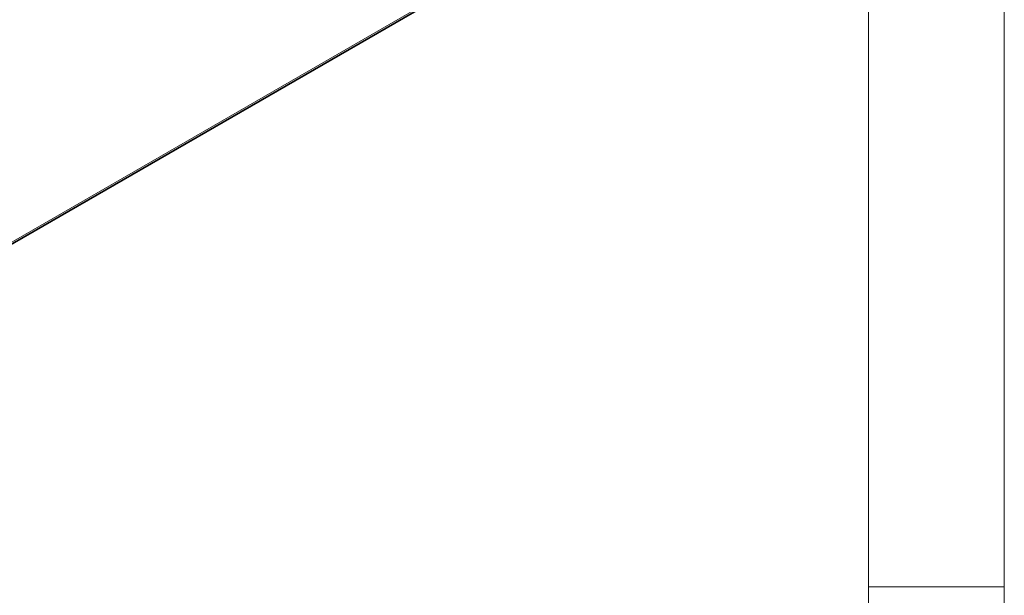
# Model space of a CAD drawing. Header units: millimetres. Extents: x 5 to 415, y 5 to 292.
# Tile 22 of 32: x 379 to 415, y 194 to 216. Entities that reach past the tile are written whole.
import ezdxf

# ---------------------------------------------------------------- set-up
doc = ezdxf.new("R2010")
doc.units = ezdxf.units.MM
for name, color, linetype, lineweight in [('Rahmen (ISO)', 7, 'Continuous', 70), ('Sichtbar (ISO)', 7, 'Continuous', 35), ('Sichtbar schmal (ISO)', 7, 'Continuous', 18)]:
    doc.layers.add(name, color=color, linetype=linetype, lineweight=lineweight)

# ---------------------------------------------------------------- blocks, each defined once
blk = doc.blocks.new('Ränder Basler-A3')
at = {"layer": 'Rahmen (ISO)', "color": 7, "lineweight": 18}
blk.add_line((415, 292), (415, 5), dxfattribs=at)
at = {"layer": 'Rahmen (ISO)', "lineweight": 18}
blk.add_line((410, 287), (410, 10), dxfattribs=at)
at = {"layer": 'Rahmen (ISO)', "color": 7, "linetype": 'Continuous', "lineweight": 18}
blk.add_line((415, 194.667), (410, 194.667), dxfattribs=at)

msp = doc.modelspace()

# ---------------------------------------------------------------- linework, layer by layer
at = {"layer": 'Sichtbar (ISO)'}
msp.add_line((394.71679405, 216.64739704), (363.5007918, 198.67129688), dxfattribs=at)
at = {"layer": 'Sichtbar schmal (ISO)'}
msp.add_line((394.75840897, 216.73927458), (363.54240671, 198.76317443), dxfattribs=at)

# ---------------------------------------------------------------- block references
msp.add_blockref('Ränder Basler-A3', (0, 0))

doc.saveas('drawing.dxf')
